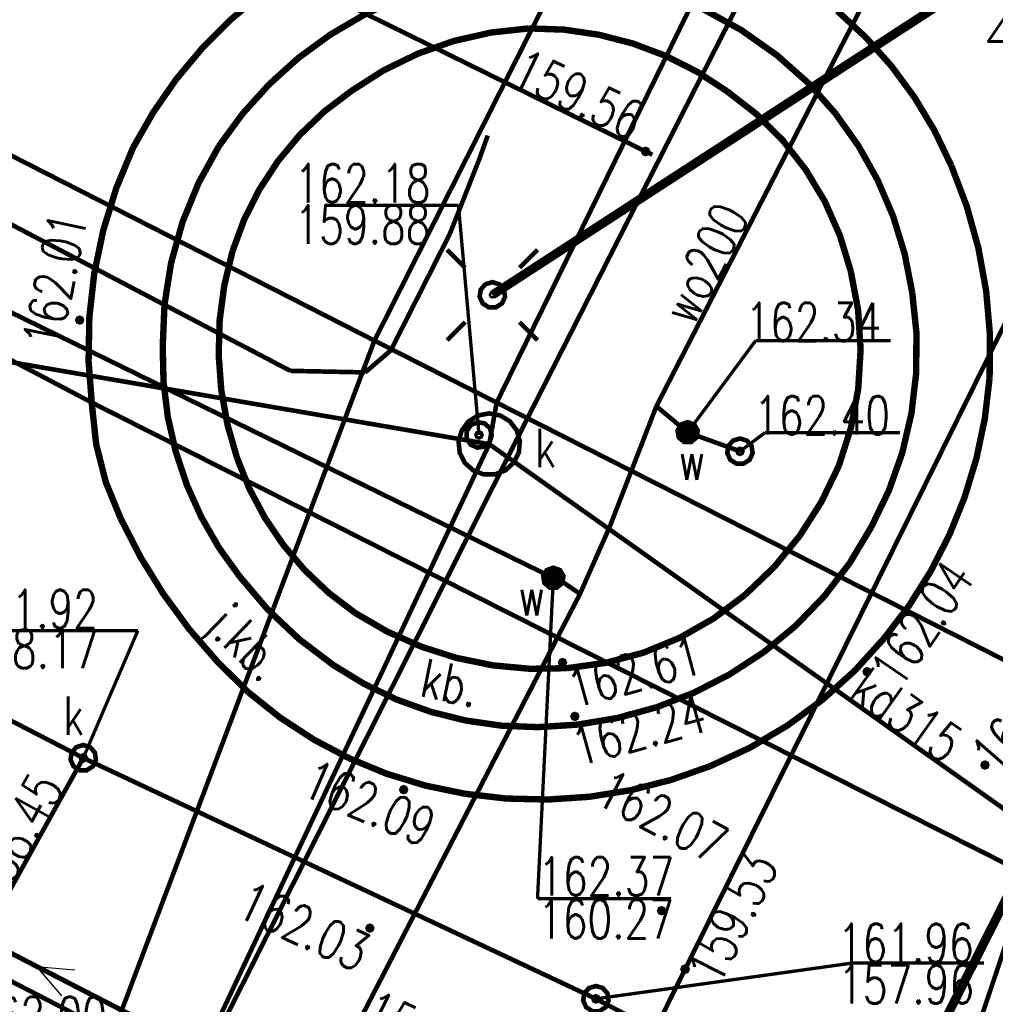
# Model space of a CAD drawing. Extents: x 0 to 7432618, y -40 to 5712028.
# Tile 11 of 165: x 7430375 to 7430394, y 5711695 to 5711714. Entities that reach past the tile are written whole.
import ezdxf
from ezdxf.enums import TextEntityAlignment as Align

# ---------------------------------------------------------------- set-up
doc = ezdxf.new("R2010")
doc.units = 0
doc.header["$MEASUREMENT"] = 0
for name, pattern in [('0', [1.5, 1, -0.5]), ('2218', [1, 0.5, -0.5]), ('5102', [0])]:
    doc.linetypes.add(name, pattern=pattern)
for name, color, linetype in [('Dzialki', 7, 'Continuous'), ('Numery_dzialek', 7, 'Continuous'), ('OTK_E_T_0', 7, 'Continuous'), ('OTK_E_T_3', 7, 'Continuous'), ('OTK_L_0', 7, 'Continuous'), ('OTK_L_1', 7, 'Continuous'), ('OTK_L_4', 7, 'Continuous'), ('OTR_T_0', 7, 'Continuous'), ('P_SUTP_L_0', 7, 'Continuous'), ('SUE_T_3', 7, 'Continuous'), ('SUEP_L_0', 7, 'Continuous'), ('SUK_E_T_4', 7, 'Continuous'), ('SUK_T_3', 7, 'Continuous'), ('SUKP_E_T_0', 7, 'Continuous'), ('SUKP_L_0', 7, 'Continuous'), ('SUKR_T_0', 7, 'Continuous'), ('SUL_L_1', 7, 'Continuous'), ('SUP_E_T_1', 7, 'Continuous'), ('SUP_L_1', 7, 'Continuous'), ('SUP_T_0', 7, 'Continuous'), ('SUP_T_4', 7, 'Continuous'), ('SUW_E_T_2', 7, 'Continuous'), ('SUW_T_5', 7, 'Continuous'), ('SUWP_E_T_0', 7, 'Continuous'), ('SUWP_L_0', 7, 'Continuous'), ('SUWR_T_0', 7, 'Continuous'), ('Uzytki', 7, 'Continuous')]:
    doc.layers.add(name, color=color, linetype=linetype)
doc.styles.add('STYL_ARIAL', font='simplex', dxfattribs={"width": 0.75, "oblique": 0.1})

msp = doc.modelspace()

# ---------------------------------------------------------------- linework, layer by layer
at = {"layer": 'Dzialki', "color": 18, "true_color": 0x000000, "const_width": 0.09}
for points in [[(7430393.245, 5711729.111), (7430382.34, 5711707.52)], [(7430382.34, 5711707.52), (7430364.52, 5711716.6)], [(7430376.42, 5711691.83), (7430382.34, 5711707.52)], [(7430382.34, 5711707.52), (7430401.05, 5711698.03)]]:
    msp.add_lwpolyline(points, dxfattribs=at)
at = {"layer": 'OTK_L_0', "color": 18, "linetype": '0', "true_color": 0x000000, "const_width": 0.09}
for points in [[(7430387.13, 5711714.55), (7430387.952, 5711714.316), (7430388.743, 5711713.991), (7430389.492, 5711713.58), (7430390.191, 5711713.088), (7430390.83, 5711712.52)], [(7430377.63, 5711711.28), (7430378.02, 5711711.964), (7430378.468, 5711712.611), (7430378.972, 5711713.215), (7430379.528, 5711713.773), (7430380.13, 5711714.28)], [(7430377.63, 5711711.28), (7430378.02, 5711711.964), (7430378.468, 5711712.611), (7430378.972, 5711713.215), (7430379.528, 5711713.773), (7430380.13, 5711714.28)], [(7430377.63, 5711711.28), (7430378.02, 5711711.964), (7430378.468, 5711712.611), (7430378.972, 5711713.215), (7430379.528, 5711713.773), (7430380.13, 5711714.28)], [(7430379.31, 5711711.32), (7430379.766, 5711711.943), (7430380.284, 5711712.516), (7430380.857, 5711713.034), (7430381.481, 5711713.49), (7430382.147, 5711713.88), (7430382.85, 5711714.2)], [(7430391.37, 5711713.95), (7430391.923, 5711713.437), (7430392.426, 5711712.874), (7430392.874, 5711712.266), (7430393.263, 5711711.62), (7430393.59, 5711710.94)], [(7430391.37, 5711713.95), (7430391.923, 5711713.437), (7430392.426, 5711712.874), (7430392.874, 5711712.266), (7430393.263, 5711711.62), (7430393.59, 5711710.94)], [(7430391.37, 5711713.95), (7430391.923, 5711713.437), (7430392.426, 5711712.874), (7430392.874, 5711712.266), (7430393.263, 5711711.62), (7430393.59, 5711710.94)], [(7430390.83, 5711712.52), (7430391.337, 5711711.945), (7430391.781, 5711711.319), (7430392.156, 5711710.651), (7430392.458, 5711709.946), (7430392.683, 5711709.213), (7430392.83, 5711708.46)], [(7430376.83, 5711706.26), (7430376.764, 5711707.116), (7430376.779, 5711707.974), (7430376.874, 5711708.827), (7430377.049, 5711709.667), (7430377.302, 5711710.487), (7430377.63, 5711711.28)], [(7430376.83, 5711706.26), (7430376.764, 5711707.116), (7430376.779, 5711707.974), (7430376.874, 5711708.827), (7430377.049, 5711709.667), (7430377.302, 5711710.487), (7430377.63, 5711711.28)], [(7430376.83, 5711706.26), (7430376.764, 5711707.116), (7430376.779, 5711707.974), (7430376.874, 5711708.827), (7430377.049, 5711709.667), (7430377.302, 5711710.487), (7430377.63, 5711711.28)], [(7430378.21, 5711707.4), (7430378.245, 5711708.225), (7430378.374, 5711709.04), (7430378.597, 5711709.834), (7430378.911, 5711710.598), (7430379.31, 5711711.32)], [(7430393.59, 5711710.94), (7430393.893, 5711710.145), (7430394.121, 5711709.326), (7430394.273, 5711708.488), (7430394.346, 5711707.641), (7430394.34, 5711706.79)], [(7430393.59, 5711710.94), (7430393.893, 5711710.145), (7430394.121, 5711709.326), (7430394.273, 5711708.488), (7430394.346, 5711707.641), (7430394.34, 5711706.79)], [(7430393.59, 5711710.94), (7430393.893, 5711710.145), (7430394.121, 5711709.326), (7430394.273, 5711708.488), (7430394.346, 5711707.641), (7430394.34, 5711706.79)], [(7430392.83, 5711708.46), (7430392.913, 5711707.675), (7430392.908, 5711706.886), (7430392.816, 5711706.103), (7430392.637, 5711705.334), (7430392.374, 5711704.59), (7430392.03, 5711703.88)], [(7430379.71, 5711702.92), (7430379.308, 5711703.479), (7430378.964, 5711704.076), (7430378.681, 5711704.704), (7430378.463, 5711705.357), (7430378.31, 5711706.028), (7430378.226, 5711706.712), (7430378.21, 5711707.4)], [(7430394.34, 5711706.79), (7430394.247, 5711706), (7430394.083, 5711705.221), (7430393.851, 5711704.46), (7430393.552, 5711703.723), (7430393.188, 5711703.015), (7430392.763, 5711702.342), (7430392.28, 5711701.71)], [(7430394.34, 5711706.79), (7430394.247, 5711706), (7430394.083, 5711705.221), (7430393.851, 5711704.46), (7430393.552, 5711703.723), (7430393.188, 5711703.015), (7430392.763, 5711702.342), (7430392.28, 5711701.71)], [(7430394.34, 5711706.79), (7430394.247, 5711706), (7430394.083, 5711705.221), (7430393.851, 5711704.46), (7430393.552, 5711703.723), (7430393.188, 5711703.015), (7430392.763, 5711702.342), (7430392.28, 5711701.71)], [(7430377.39, 5711704.05), (7430377.1, 5711704.758), (7430376.912, 5711705.499), (7430376.83, 5711706.26)], [(7430377.39, 5711704.05), (7430377.1, 5711704.758), (7430376.912, 5711705.499), (7430376.83, 5711706.26)], [(7430377.39, 5711704.05), (7430377.1, 5711704.758), (7430376.912, 5711705.499), (7430376.83, 5711706.26)], [(7430379.88, 5711700.66), (7430379.278, 5711701.255), (7430378.724, 5711701.895), (7430378.223, 5711702.578), (7430377.777, 5711703.297), (7430377.39, 5711704.05)], [(7430379.88, 5711700.66), (7430379.278, 5711701.255), (7430378.724, 5711701.895), (7430378.223, 5711702.578), (7430377.777, 5711703.297), (7430377.39, 5711704.05)], [(7430379.88, 5711700.66), (7430379.278, 5711701.255), (7430378.724, 5711701.895), (7430378.223, 5711702.578), (7430377.777, 5711703.297), (7430377.39, 5711704.05)], [(7430392.03, 5711703.88), (7430391.613, 5711703.184), (7430391.12, 5711702.54), (7430390.556, 5711701.956), (7430389.93, 5711701.44)], [(7430381.54, 5711701.19), (7430380.868, 5711701.699), (7430380.256, 5711702.278), (7430379.71, 5711702.92)], [(7430392.28, 5711701.71), (7430391.709, 5711701.081), (7430391.077, 5711700.512), (7430390.393, 5711700.009), (7430389.661, 5711699.577), (7430388.89, 5711699.22)], [(7430392.28, 5711701.71), (7430391.709, 5711701.081), (7430391.077, 5711700.512), (7430390.393, 5711700.009), (7430389.661, 5711699.577), (7430388.89, 5711699.22)], [(7430392.28, 5711701.71), (7430391.709, 5711701.081), (7430391.077, 5711700.512), (7430390.393, 5711700.009), (7430389.661, 5711699.577), (7430388.89, 5711699.22)], [(7430389.93, 5711701.44), (7430389.273, 5711701.012), (7430388.575, 5711700.653), (7430387.844, 5711700.368), (7430387.087, 5711700.159), (7430386.313, 5711700.03), (7430385.53, 5711699.98)], [(7430385.53, 5711699.98), (7430384.825, 5711700.008), (7430384.127, 5711700.108), (7430383.442, 5711700.278), (7430382.778, 5711700.517), (7430382.142, 5711700.822), (7430381.54, 5711701.19)], [(7430384.11, 5711698.68), (7430383.338, 5711698.839), (7430382.583, 5711699.069), (7430381.854, 5711699.37), (7430381.157, 5711699.737), (7430380.497, 5711700.169), (7430379.88, 5711700.66)], [(7430384.11, 5711698.68), (7430383.338, 5711698.839), (7430382.583, 5711699.069), (7430381.854, 5711699.37), (7430381.157, 5711699.737), (7430380.497, 5711700.169), (7430379.88, 5711700.66)], [(7430384.11, 5711698.68), (7430383.338, 5711698.839), (7430382.583, 5711699.069), (7430381.854, 5711699.37), (7430381.157, 5711699.737), (7430380.497, 5711700.169), (7430379.88, 5711700.66)], [(7430388.89, 5711699.22), (7430388.125, 5711698.95), (7430387.338, 5711698.75), (7430386.537, 5711698.622), (7430385.727, 5711698.568), (7430384.916, 5711698.587), (7430384.11, 5711698.68)], [(7430388.89, 5711699.22), (7430388.125, 5711698.95), (7430387.338, 5711698.75), (7430386.537, 5711698.622), (7430385.727, 5711698.568), (7430384.916, 5711698.587), (7430384.11, 5711698.68)], [(7430388.89, 5711699.22), (7430388.125, 5711698.95), (7430387.338, 5711698.75), (7430386.537, 5711698.622), (7430385.727, 5711698.568), (7430384.916, 5711698.587), (7430384.11, 5711698.68)]]:
    msp.add_lwpolyline(points, dxfattribs=at)
at = {"layer": 'OTK_L_1', "color": 18, "true_color": 0x000000, "const_width": 0.125}
for points in [[(7430387.13, 5711714.55), (7430387.952, 5711714.316), (7430388.743, 5711713.991), (7430389.492, 5711713.58), (7430390.191, 5711713.088), (7430390.83, 5711712.52)], [(7430377.63, 5711711.28), (7430378.02, 5711711.964), (7430378.468, 5711712.611), (7430378.972, 5711713.215), (7430379.528, 5711713.773), (7430380.13, 5711714.28)], [(7430379.31, 5711711.32), (7430379.766, 5711711.943), (7430380.284, 5711712.516), (7430380.857, 5711713.034), (7430381.481, 5711713.49), (7430382.147, 5711713.88), (7430382.85, 5711714.2)], [(7430391.37, 5711713.95), (7430391.923, 5711713.437), (7430392.426, 5711712.874), (7430392.874, 5711712.266), (7430393.263, 5711711.62), (7430393.59, 5711710.94)], [(7430381.89, 5711712.39), (7430382.516, 5711712.79), (7430383.185, 5711713.116), (7430383.886, 5711713.364), (7430384.611, 5711713.529), (7430385.35, 5711713.61)], [(7430385.35, 5711713.61), (7430386.036, 5711713.586), (7430386.715, 5711713.487), (7430387.38, 5711713.316), (7430388.022, 5711713.074), (7430388.635, 5711712.764), (7430389.21, 5711712.39)], [(7430390.83, 5711712.52), (7430391.337, 5711711.945), (7430391.781, 5711711.319), (7430392.156, 5711710.651), (7430392.458, 5711709.946), (7430392.683, 5711709.213), (7430392.83, 5711708.46)], [(7430379.57, 5711709.26), (7430379.799, 5711709.881), (7430380.098, 5711710.471), (7430380.461, 5711711.025), (7430380.884, 5711711.533), (7430381.363, 5711711.99), (7430381.89, 5711712.39)], [(7430389.21, 5711712.39), (7430389.784, 5711711.945), (7430390.3, 5711711.433), (7430390.748, 5711710.861), (7430391.123, 5711710.239), (7430391.418, 5711709.575), (7430391.63, 5711708.88)], [(7430378.21, 5711707.4), (7430378.245, 5711708.225), (7430378.374, 5711709.04), (7430378.597, 5711709.834), (7430378.911, 5711710.598), (7430379.31, 5711711.32)], [(7430376.83, 5711706.26), (7430376.764, 5711707.116), (7430376.779, 5711707.974), (7430376.874, 5711708.827), (7430377.049, 5711709.667), (7430377.302, 5711710.487), (7430377.63, 5711711.28)], [(7430393.59, 5711710.94), (7430393.893, 5711710.145), (7430394.121, 5711709.326), (7430394.273, 5711708.488), (7430394.346, 5711707.641), (7430394.34, 5711706.79)], [(7430379.66, 5711705.23), (7430379.472, 5711705.886), (7430379.352, 5711706.558), (7430379.302, 5711707.238), (7430379.321, 5711707.92), (7430379.411, 5711708.596), (7430379.57, 5711709.26)], [(7430391.63, 5711708.88), (7430391.775, 5711708.12), (7430391.824, 5711707.349), (7430391.777, 5711706.577), (7430391.635, 5711705.817), (7430391.4, 5711705.08)], [(7430392.83, 5711708.46), (7430392.913, 5711707.675), (7430392.908, 5711706.886), (7430392.816, 5711706.103), (7430392.637, 5711705.334), (7430392.374, 5711704.59), (7430392.03, 5711703.88)], [(7430379.71, 5711702.92), (7430379.308, 5711703.479), (7430378.964, 5711704.076), (7430378.681, 5711704.704), (7430378.463, 5711705.357), (7430378.31, 5711706.028), (7430378.226, 5711706.712), (7430378.21, 5711707.4)], [(7430394.34, 5711706.79), (7430394.247, 5711706), (7430394.083, 5711705.221), (7430393.851, 5711704.46), (7430393.552, 5711703.723), (7430393.188, 5711703.015), (7430392.763, 5711702.342), (7430392.28, 5711701.71)], [(7430377.39, 5711704.05), (7430377.1, 5711704.758), (7430376.912, 5711705.499), (7430376.83, 5711706.26)], [(7430381.96, 5711702.21), (7430381.448, 5711702.6), (7430380.981, 5711703.042), (7430380.564, 5711703.533), (7430380.202, 5711704.065), (7430379.9, 5711704.633), (7430379.66, 5711705.23)], [(7430391.4, 5711705.08), (7430391.058, 5711704.373), (7430390.635, 5711703.711), (7430390.137, 5711703.104), (7430389.57, 5711702.56)], [(7430379.88, 5711700.66), (7430379.278, 5711701.255), (7430378.724, 5711701.895), (7430378.223, 5711702.578), (7430377.777, 5711703.297), (7430377.39, 5711704.05)], [(7430392.03, 5711703.88), (7430391.613, 5711703.184), (7430391.12, 5711702.54), (7430390.556, 5711701.956), (7430389.93, 5711701.44)], [(7430381.54, 5711701.19), (7430380.868, 5711701.699), (7430380.256, 5711702.278), (7430379.71, 5711702.92)], [(7430389.57, 5711702.56), (7430388.96, 5711702.102), (7430388.297, 5711701.724), (7430387.592, 5711701.434), (7430386.856, 5711701.235), (7430386.1, 5711701.13)], [(7430386.1, 5711701.13), (7430385.375, 5711701.118), (7430384.652, 5711701.185), (7430383.941, 5711701.33), (7430383.25, 5711701.551), (7430382.587, 5711701.845), (7430381.96, 5711702.21)], [(7430392.28, 5711701.71), (7430391.709, 5711701.081), (7430391.077, 5711700.512), (7430390.393, 5711700.009), (7430389.661, 5711699.577), (7430388.89, 5711699.22)], [(7430389.93, 5711701.44), (7430389.273, 5711701.012), (7430388.575, 5711700.653), (7430387.844, 5711700.368), (7430387.087, 5711700.159), (7430386.313, 5711700.03), (7430385.53, 5711699.98)], [(7430385.53, 5711699.98), (7430384.825, 5711700.008), (7430384.127, 5711700.108), (7430383.442, 5711700.278), (7430382.778, 5711700.517), (7430382.142, 5711700.822), (7430381.54, 5711701.19)], [(7430384.11, 5711698.68), (7430383.338, 5711698.839), (7430382.583, 5711699.069), (7430381.854, 5711699.37), (7430381.157, 5711699.737), (7430380.497, 5711700.169), (7430379.88, 5711700.66)], [(7430388.89, 5711699.22), (7430388.125, 5711698.95), (7430387.338, 5711698.75), (7430386.537, 5711698.622), (7430385.727, 5711698.568), (7430384.916, 5711698.587), (7430384.11, 5711698.68)]]:
    msp.add_lwpolyline(points, dxfattribs=at)
at = {"layer": 'OTK_L_4', "color": 18, "linetype": '0', "true_color": 0x000000, "const_width": 0.09}
for points in [[(7430387.13, 5711714.55), (7430387.952, 5711714.316), (7430388.743, 5711713.991), (7430389.492, 5711713.58), (7430390.191, 5711713.088), (7430390.83, 5711712.52)], [(7430379.31, 5711711.32), (7430379.766, 5711711.943), (7430380.284, 5711712.516), (7430380.857, 5711713.034), (7430381.481, 5711713.49), (7430382.147, 5711713.88), (7430382.85, 5711714.2)], [(7430381.89, 5711712.39), (7430382.516, 5711712.79), (7430383.185, 5711713.116), (7430383.886, 5711713.364), (7430384.611, 5711713.529), (7430385.35, 5711713.61)], [(7430385.35, 5711713.61), (7430386.036, 5711713.586), (7430386.715, 5711713.487), (7430387.38, 5711713.316), (7430388.022, 5711713.074), (7430388.635, 5711712.764), (7430389.21, 5711712.39)], [(7430390.83, 5711712.52), (7430391.337, 5711711.945), (7430391.781, 5711711.319), (7430392.156, 5711710.651), (7430392.458, 5711709.946), (7430392.683, 5711709.213), (7430392.83, 5711708.46)], [(7430379.57, 5711709.26), (7430379.799, 5711709.881), (7430380.098, 5711710.471), (7430380.461, 5711711.025), (7430380.884, 5711711.533), (7430381.363, 5711711.99), (7430381.89, 5711712.39)], [(7430389.21, 5711712.39), (7430389.784, 5711711.945), (7430390.3, 5711711.433), (7430390.748, 5711710.861), (7430391.123, 5711710.239), (7430391.418, 5711709.575), (7430391.63, 5711708.88)], [(7430378.21, 5711707.4), (7430378.245, 5711708.225), (7430378.374, 5711709.04), (7430378.597, 5711709.834), (7430378.911, 5711710.598), (7430379.31, 5711711.32)], [(7430379.66, 5711705.23), (7430379.472, 5711705.886), (7430379.352, 5711706.558), (7430379.302, 5711707.238), (7430379.321, 5711707.92), (7430379.411, 5711708.596), (7430379.57, 5711709.26)], [(7430391.63, 5711708.88), (7430391.775, 5711708.12), (7430391.824, 5711707.349), (7430391.777, 5711706.577), (7430391.635, 5711705.817), (7430391.4, 5711705.08)], [(7430392.83, 5711708.46), (7430392.913, 5711707.675), (7430392.908, 5711706.886), (7430392.816, 5711706.103), (7430392.637, 5711705.334), (7430392.374, 5711704.59), (7430392.03, 5711703.88)], [(7430379.71, 5711702.92), (7430379.308, 5711703.479), (7430378.964, 5711704.076), (7430378.681, 5711704.704), (7430378.463, 5711705.357), (7430378.31, 5711706.028), (7430378.226, 5711706.712), (7430378.21, 5711707.4)], [(7430381.96, 5711702.21), (7430381.448, 5711702.6), (7430380.981, 5711703.042), (7430380.564, 5711703.533), (7430380.202, 5711704.065), (7430379.9, 5711704.633), (7430379.66, 5711705.23)], [(7430391.4, 5711705.08), (7430391.058, 5711704.373), (7430390.635, 5711703.711), (7430390.137, 5711703.104), (7430389.57, 5711702.56)], [(7430392.03, 5711703.88), (7430391.613, 5711703.184), (7430391.12, 5711702.54), (7430390.556, 5711701.956), (7430389.93, 5711701.44)], [(7430381.54, 5711701.19), (7430380.868, 5711701.699), (7430380.256, 5711702.278), (7430379.71, 5711702.92)], [(7430389.57, 5711702.56), (7430388.96, 5711702.102), (7430388.297, 5711701.724), (7430387.592, 5711701.434), (7430386.856, 5711701.235), (7430386.1, 5711701.13)], [(7430386.1, 5711701.13), (7430385.375, 5711701.118), (7430384.652, 5711701.185), (7430383.941, 5711701.33), (7430383.25, 5711701.551), (7430382.587, 5711701.845), (7430381.96, 5711702.21)], [(7430389.93, 5711701.44), (7430389.273, 5711701.012), (7430388.575, 5711700.653), (7430387.844, 5711700.368), (7430387.087, 5711700.159), (7430386.313, 5711700.03), (7430385.53, 5711699.98)], [(7430385.53, 5711699.98), (7430384.825, 5711700.008), (7430384.127, 5711700.108), (7430383.442, 5711700.278), (7430382.778, 5711700.517), (7430382.142, 5711700.822), (7430381.54, 5711701.19)]]:
    msp.add_lwpolyline(points, dxfattribs=at)
at = {"layer": 'OTR_T_0', "color": 18, "true_color": 0x000000, "const_width": 0.09}
for points in [[(7430376.59, 5711707.965), (7430376.622, 5711707.952), (7430376.635, 5711707.92), (7430376.622, 5711707.888), (7430376.59, 5711707.875), (7430376.558, 5711707.888), (7430376.545, 5711707.92), (7430376.558, 5711707.952), (7430376.59, 5711707.965)], [(7430386.01, 5711701.285), (7430386.042, 5711701.272), (7430386.055, 5711701.24), (7430386.042, 5711701.208), (7430386.01, 5711701.195), (7430385.978, 5711701.208), (7430385.965, 5711701.24), (7430385.978, 5711701.272), (7430386.01, 5711701.285)], [(7430391.95, 5711701.105), (7430391.982, 5711701.092), (7430391.995, 5711701.06), (7430391.982, 5711701.028), (7430391.95, 5711701.015), (7430391.918, 5711701.028), (7430391.905, 5711701.06), (7430391.918, 5711701.092), (7430391.95, 5711701.105)], [(7430386.25, 5711700.235), (7430386.282, 5711700.222), (7430386.295, 5711700.19), (7430386.282, 5711700.158), (7430386.25, 5711700.145), (7430386.218, 5711700.158), (7430386.205, 5711700.19), (7430386.218, 5711700.222), (7430386.25, 5711700.235)], [(7430394.25, 5711699.285), (7430394.282, 5711699.272), (7430394.295, 5711699.24), (7430394.282, 5711699.208), (7430394.25, 5711699.195), (7430394.218, 5711699.208), (7430394.205, 5711699.24), (7430394.218, 5711699.272), (7430394.25, 5711699.285)], [(7430382.91, 5711698.805), (7430382.942, 5711698.792), (7430382.955, 5711698.76), (7430382.942, 5711698.728), (7430382.91, 5711698.715), (7430382.878, 5711698.728), (7430382.865, 5711698.76), (7430382.878, 5711698.792), (7430382.91, 5711698.805)], [(7430387.94, 5711696.445), (7430387.972, 5711696.432), (7430387.985, 5711696.4), (7430387.972, 5711696.368), (7430387.94, 5711696.355), (7430387.908, 5711696.368), (7430387.895, 5711696.4), (7430387.908, 5711696.432), (7430387.94, 5711696.445)], [(7430382.25, 5711696.105), (7430382.282, 5711696.092), (7430382.295, 5711696.06), (7430382.282, 5711696.028), (7430382.25, 5711696.015), (7430382.218, 5711696.028), (7430382.205, 5711696.06), (7430382.218, 5711696.092), (7430382.25, 5711696.105)]]:
    msp.add_lwpolyline(points, dxfattribs=at)
at = {"layer": 'P_SUTP_L_0', "color": 30, "linetype": '0', "true_color": 0xff9100, "const_width": 0.09}
msp.add_lwpolyline([(7430390.869, 5711687.525), (7430357.931, 5711704.502)], dxfattribs=at)
at = {"layer": 'SUE_T_3', "color": 18, "true_color": 0x000000, "const_width": 0.09}
for points in [[(7430384.11, 5711708.94), (7430383.756, 5711709.294)], [(7430385.17, 5711708.94), (7430385.524, 5711709.294)], [(7430384.64, 5711708.66), (7430384.775, 5711708.62), (7430384.867, 5711708.514), (7430384.888, 5711708.374), (7430384.829, 5711708.246), (7430384.71, 5711708.17), (7430384.57, 5711708.17), (7430384.451, 5711708.246), (7430384.393, 5711708.374), (7430384.413, 5711708.514), (7430384.505, 5711708.62), (7430384.64, 5711708.66)], [(7430384.64, 5711708.435), (7430384.658, 5711708.428), (7430384.665, 5711708.41), (7430384.658, 5711708.392), (7430384.64, 5711708.385), (7430384.622, 5711708.392), (7430384.615, 5711708.41), (7430384.622, 5711708.428), (7430384.64, 5711708.435)], [(7430384.11, 5711707.88), (7430383.756, 5711707.526)], [(7430385.17, 5711707.88), (7430385.524, 5711707.526)]]:
    msp.add_lwpolyline(points, dxfattribs=at)
at = {"layer": 'SUEP_L_0', "color": 1, "true_color": 0xff0000}
for q in [(7430376.234, 5711694.737), (7430376.497, 5711695.247)]:
    msp.add_line((7430375.75, 5711695.31), q, dxfattribs=at)
at = {"layer": 'SUEP_L_0', "color": 1, "linetype": '5102', "true_color": 0xff0000, "const_width": 0.09}
for points in [[(7430402.969, 5711720.581), (7430391.747, 5711687.058)], [(7430391.747, 5711687.058), (7430357.931, 5711704.502)]]:
    msp.add_lwpolyline(points, dxfattribs=at)
at = {"layer": 'SUEP_L_0', "color": 1, "true_color": 0xff0000, "const_width": 0.09}
for points in [[(7430384.64, 5711708.41), (7430402.38, 5711719.93)], [(7430384.39, 5711711.07), (7430384.55, 5711711.52)], [(7430372.92, 5711711.01), (7430380.7, 5711706.93)], [(7430383.81, 5711709.6), (7430384.39, 5711711.07)], [(7430382.66, 5711707.33), (7430383.81, 5711709.6)], [(7430376.87, 5711706.29), (7430374.864, 5711707.343)], [(7430382.16, 5711706.9), (7430382.66, 5711707.33)], [(7430380.7, 5711706.93), (7430382.16, 5711706.9)], [(7430387.69, 5711700.83), (7430376.87, 5711706.29)], [(7430375.61, 5711694.84), (7430359.34, 5711703.23)], [(7430399.46, 5711694.89), (7430387.69, 5711700.83)], [(7430395.44, 5711698.17), (7430392.33, 5711692.01)], [(7430384.78, 5711690.09), (7430375.61, 5711694.84)]]:
    msp.add_lwpolyline(points, dxfattribs=at)
at = {"layer": 'SUK_T_3', "color": 36, "true_color": 0x803300, "const_width": 0.09}
for points in [[(7430376.66, 5711699.63), (7430376.795, 5711699.59), (7430376.887, 5711699.484), (7430376.907, 5711699.344), (7430376.849, 5711699.216), (7430376.73, 5711699.14), (7430376.59, 5711699.14), (7430376.471, 5711699.216), (7430376.412, 5711699.344), (7430376.433, 5711699.484), (7430376.525, 5711699.59), (7430376.66, 5711699.63)], [(7430386.66, 5711694.93), (7430386.795, 5711694.89), (7430386.887, 5711694.784), (7430386.907, 5711694.644), (7430386.849, 5711694.516), (7430386.73, 5711694.44), (7430386.59, 5711694.44), (7430386.471, 5711694.516), (7430386.412, 5711694.644), (7430386.433, 5711694.784), (7430386.525, 5711694.89), (7430386.66, 5711694.93)]]:
    msp.add_lwpolyline(points, dxfattribs=at)
at = {"layer": 'SUKP_L_0', "color": 36, "true_color": 0x803300, "const_width": 0.09}
for points in [[(7430395.56, 5711726.12), (7430385.325, 5711706.006)], [(7430384.724, 5711706.311), (7430390.368, 5711717.832)], [(7430387.76, 5711711.146), (7430374.84, 5711717.5)], [(7430376.66, 5711699.38), (7430359.385, 5711708.282)], [(7430384.58, 5711705.5), (7430374.84, 5711707.17)], [(7430384.58, 5711705.5), (7430384.724, 5711706.311)], [(7430385.325, 5711706.006), (7430377.53, 5711690.52)], [(7430377.53, 5711690.52), (7430384.58, 5711705.5)], [(7430401.99, 5711693.16), (7430384.58, 5711705.5)], [(7430376.66, 5711699.38), (7430370.847, 5711688.9)], [(7430386.66, 5711694.68), (7430376.66, 5711699.38)], [(7430424.15, 5711675.05), (7430386.66, 5711694.68)]]:
    msp.add_lwpolyline(points, dxfattribs=at)
at = {"layer": 'SUKR_T_0', "color": 36, "true_color": 0x803300, "const_width": 0.065}
for points in [[(7430387.63, 5711711.272), (7430387.674, 5711711.254), (7430387.692, 5711711.21), (7430387.674, 5711711.166), (7430387.63, 5711711.147), (7430387.586, 5711711.166), (7430387.567, 5711711.21), (7430387.586, 5711711.254), (7430387.63, 5711711.272)], [(7430381.374, 5711710.161), (7430383.979, 5711710.161)], [(7430384.38, 5711705.68), (7430383.979, 5711710.161)], [(7430384.38, 5711705.742), (7430384.424, 5711705.724), (7430384.442, 5711705.68), (7430384.424, 5711705.636), (7430384.38, 5711705.617), (7430384.336, 5711705.636), (7430384.317, 5711705.68), (7430384.336, 5711705.724), (7430384.38, 5711705.742)], [(7430375.228, 5711701.863), (7430377.725, 5711701.863)], [(7430376.66, 5711699.38), (7430377.725, 5711701.863)], [(7430376.66, 5711699.442), (7430376.704, 5711699.424), (7430376.723, 5711699.38), (7430376.704, 5711699.336), (7430376.66, 5711699.317), (7430376.616, 5711699.336), (7430376.598, 5711699.38), (7430376.616, 5711699.424), (7430376.66, 5711699.442)], [(7430376.66, 5711699.442), (7430376.704, 5711699.424), (7430376.723, 5711699.38), (7430376.704, 5711699.336), (7430376.66, 5711699.317), (7430376.616, 5711699.336), (7430376.598, 5711699.38), (7430376.616, 5711699.424), (7430376.66, 5711699.442)], [(7430386.66, 5711694.68), (7430391.649, 5711695.376)], [(7430391.649, 5711695.376), (7430394.228, 5711695.376)], [(7430386.66, 5711694.742), (7430386.704, 5711694.724), (7430386.723, 5711694.68), (7430386.704, 5711694.636), (7430386.66, 5711694.617), (7430386.616, 5711694.636), (7430386.598, 5711694.68), (7430386.616, 5711694.724), (7430386.66, 5711694.742)]]:
    msp.add_lwpolyline(points, dxfattribs=at)
at = {"layer": 'SUL_L_1', "color": 18, "true_color": 0x000000, "const_width": 0.175}
for points in [[(7430384.64, 5711708.41), (7430402.38, 5711719.93)], [(7430395.44, 5711698.17), (7430392.33, 5711692.01)]]:
    msp.add_lwpolyline(points, dxfattribs=at)
at = {"layer": 'SUP_L_1', "color": 36, "true_color": 0x803300, "const_width": 0.09}
msp.add_lwpolyline([(7430384.104, 5711705.134), (7430384.004, 5711705.331), (7430383.982, 5711705.55), (7430384.041, 5711705.763), (7430384.172, 5711705.94), (7430384.359, 5711706.058), (7430384.575, 5711706.1), (7430384.792, 5711706.061), (7430384.98, 5711705.947), (7430385.115, 5711705.772), (7430385.177, 5711705.56), (7430385.158, 5711705.341), (7430385.062, 5711705.143), (7430384.9, 5711704.993), (7430384.695, 5711704.911), (7430384.475, 5711704.909), (7430384.269, 5711704.987), (7430384.104, 5711705.134)], dxfattribs=at)
at = {"layer": 'SUP_T_0', "color": 5, "true_color": 0x0000ff, "const_width": 0.09}
msp.add_lwpolyline([(7430389.47, 5711705.61), (7430389.605, 5711705.57), (7430389.697, 5711705.464), (7430389.718, 5711705.324), (7430389.659, 5711705.196), (7430389.54, 5711705.12), (7430389.4, 5711705.12), (7430389.281, 5711705.196), (7430389.223, 5711705.324), (7430389.243, 5711705.464), (7430389.335, 5711705.57), (7430389.47, 5711705.61)], dxfattribs=at)
at = {"layer": 'SUP_T_4', "color": 18, "true_color": 0x000000, "const_width": 0.09}
msp.add_lwpolyline([(7430384.486, 5711705.906), (7430384.592, 5711705.813), (7430384.63, 5711705.677), (7430384.589, 5711705.543), (7430384.481, 5711705.452), (7430384.342, 5711705.433), (7430384.214, 5711705.493), (7430384.139, 5711705.612), (7430384.141, 5711705.753), (7430384.218, 5711705.871), (7430384.347, 5711705.928), (7430384.486, 5711705.906)], dxfattribs=at)
at = {"layer": 'SUW_T_5', "color": 5, "true_color": 0x0000ff, "const_width": 0.09}
for points in [[(7430388.45, 5711705.93), (7430388.579, 5711705.883), (7430388.647, 5711705.765), (7430388.623, 5711705.63), (7430388.518, 5711705.542), (7430388.382, 5711705.542), (7430388.277, 5711705.63), (7430388.253, 5711705.765), (7430388.321, 5711705.883), (7430388.45, 5711705.93)], [(7430388.45, 5711705.905), (7430388.562, 5711705.864), (7430388.622, 5711705.76), (7430388.602, 5711705.643), (7430388.51, 5711705.566), (7430388.39, 5711705.566), (7430388.298, 5711705.643), (7430388.278, 5711705.76), (7430388.338, 5711705.864), (7430388.45, 5711705.905)], [(7430388.45, 5711705.88), (7430388.556, 5711705.836), (7430388.6, 5711705.73), (7430388.556, 5711705.624), (7430388.45, 5711705.58), (7430388.344, 5711705.624), (7430388.3, 5711705.73), (7430388.344, 5711705.836), (7430388.45, 5711705.88)], [(7430388.45, 5711705.855), (7430388.538, 5711705.818), (7430388.575, 5711705.73), (7430388.538, 5711705.642), (7430388.45, 5711705.605), (7430388.362, 5711705.642), (7430388.325, 5711705.73), (7430388.362, 5711705.818), (7430388.45, 5711705.855)], [(7430388.45, 5711705.83), (7430388.521, 5711705.801), (7430388.55, 5711705.73), (7430388.521, 5711705.659), (7430388.45, 5711705.63), (7430388.379, 5711705.659), (7430388.35, 5711705.73), (7430388.379, 5711705.801), (7430388.45, 5711705.83)], [(7430388.45, 5711705.805), (7430388.503, 5711705.783), (7430388.525, 5711705.73), (7430388.503, 5711705.677), (7430388.45, 5711705.655), (7430388.397, 5711705.677), (7430388.375, 5711705.73), (7430388.397, 5711705.783), (7430388.45, 5711705.805)], [(7430388.45, 5711705.78), (7430388.485, 5711705.765), (7430388.5, 5711705.73), (7430388.485, 5711705.695), (7430388.45, 5711705.68), (7430388.415, 5711705.695), (7430388.4, 5711705.73), (7430388.415, 5711705.765), (7430388.45, 5711705.78)], [(7430388.45, 5711705.755), (7430388.468, 5711705.748), (7430388.475, 5711705.73), (7430388.468, 5711705.712), (7430388.45, 5711705.705), (7430388.432, 5711705.712), (7430388.425, 5711705.73), (7430388.432, 5711705.748), (7430388.45, 5711705.755)], [(7430388.45, 5711705.737), (7430388.455, 5711705.735), (7430388.457, 5711705.73), (7430388.455, 5711705.725), (7430388.45, 5711705.723), (7430388.445, 5711705.725), (7430388.443, 5711705.73), (7430388.445, 5711705.735), (7430388.45, 5711705.737)], [(7430385.83, 5711703.09), (7430385.959, 5711703.043), (7430386.027, 5711702.925), (7430386.003, 5711702.79), (7430385.898, 5711702.702), (7430385.762, 5711702.702), (7430385.657, 5711702.79), (7430385.633, 5711702.925), (7430385.701, 5711703.043), (7430385.83, 5711703.09)], [(7430385.83, 5711703.065), (7430385.942, 5711703.024), (7430386.002, 5711702.92), (7430385.982, 5711702.803), (7430385.89, 5711702.726), (7430385.77, 5711702.726), (7430385.678, 5711702.803), (7430385.658, 5711702.92), (7430385.718, 5711703.024), (7430385.83, 5711703.065)], [(7430385.83, 5711703.04), (7430385.936, 5711702.996), (7430385.98, 5711702.89), (7430385.936, 5711702.784), (7430385.83, 5711702.74), (7430385.724, 5711702.784), (7430385.68, 5711702.89), (7430385.724, 5711702.996), (7430385.83, 5711703.04)], [(7430385.83, 5711703.015), (7430385.918, 5711702.978), (7430385.955, 5711702.89), (7430385.918, 5711702.802), (7430385.83, 5711702.765), (7430385.742, 5711702.802), (7430385.705, 5711702.89), (7430385.742, 5711702.978), (7430385.83, 5711703.015)], [(7430385.83, 5711702.99), (7430385.901, 5711702.961), (7430385.93, 5711702.89), (7430385.901, 5711702.819), (7430385.83, 5711702.79), (7430385.759, 5711702.819), (7430385.73, 5711702.89), (7430385.759, 5711702.961), (7430385.83, 5711702.99)], [(7430385.83, 5711702.965), (7430385.883, 5711702.943), (7430385.905, 5711702.89), (7430385.883, 5711702.837), (7430385.83, 5711702.815), (7430385.777, 5711702.837), (7430385.755, 5711702.89), (7430385.777, 5711702.943), (7430385.83, 5711702.965)], [(7430385.83, 5711702.94), (7430385.865, 5711702.925), (7430385.88, 5711702.89), (7430385.865, 5711702.855), (7430385.83, 5711702.84), (7430385.795, 5711702.855), (7430385.78, 5711702.89), (7430385.795, 5711702.925), (7430385.83, 5711702.94)], [(7430385.83, 5711702.915), (7430385.848, 5711702.908), (7430385.855, 5711702.89), (7430385.848, 5711702.872), (7430385.83, 5711702.865), (7430385.812, 5711702.872), (7430385.805, 5711702.89), (7430385.812, 5711702.908), (7430385.83, 5711702.915)], [(7430385.83, 5711702.897), (7430385.835, 5711702.895), (7430385.837, 5711702.89), (7430385.835, 5711702.885), (7430385.83, 5711702.883), (7430385.825, 5711702.885), (7430385.823, 5711702.89), (7430385.825, 5711702.895), (7430385.83, 5711702.897)]]:
    msp.add_lwpolyline(points, dxfattribs=at)
at = {"layer": 'SUWP_L_0', "color": 5, "true_color": 0x0000ff, "const_width": 0.09}
for points in [[(7430387.84, 5711706.24), (7430398.295, 5711726.587)], [(7430392.039, 5711702.6), (7430396.26, 5711711.129)], [(7430369.39, 5711710.94), (7430385.83, 5711702.89)], [(7430386.93, 5711703.89), (7430387.84, 5711706.24)], [(7430388.45, 5711705.73), (7430387.84, 5711706.24)], [(7430389.47, 5711705.36), (7430388.45, 5711705.73)], [(7430386.35, 5711702.58), (7430386.93, 5711703.89)], [(7430385.83, 5711702.89), (7430385.97, 5711702.84)], [(7430385.97, 5711702.84), (7430386.35, 5711702.58)], [(7430382.01, 5711694.18), (7430386.35, 5711702.58)], [(7430390.952, 5711700.403), (7430392.039, 5711702.6)], [(7430388.4, 5711695.258), (7430390.952, 5711700.403)], [(7430386.692, 5711691.816), (7430388.4, 5711695.258)]]:
    msp.add_lwpolyline(points, dxfattribs=at)
at = {"layer": 'SUWR_T_0', "color": 5, "true_color": 0x0000ff, "const_width": 0.065}
for points in [[(7430388.45, 5711705.73), (7430389.775, 5711707.518)], [(7430389.775, 5711707.518), (7430392.408, 5711707.518)], [(7430388.45, 5711705.793), (7430388.494, 5711705.774), (7430388.513, 5711705.73), (7430388.494, 5711705.686), (7430388.45, 5711705.668), (7430388.406, 5711705.686), (7430388.388, 5711705.73), (7430388.406, 5711705.774), (7430388.45, 5711705.793)], [(7430389.47, 5711705.36), (7430389.959, 5711705.724)], [(7430389.959, 5711705.724), (7430392.592, 5711705.724)], [(7430389.47, 5711705.423), (7430389.514, 5711705.404), (7430389.532, 5711705.36), (7430389.514, 5711705.316), (7430389.47, 5711705.298), (7430389.426, 5711705.316), (7430389.407, 5711705.36), (7430389.426, 5711705.404), (7430389.47, 5711705.423)], [(7430385.83, 5711702.952), (7430385.874, 5711702.934), (7430385.893, 5711702.89), (7430385.874, 5711702.846), (7430385.83, 5711702.827), (7430385.786, 5711702.846), (7430385.768, 5711702.89), (7430385.786, 5711702.934), (7430385.83, 5711702.952)], [(7430385.83, 5711702.89), (7430385.521, 5711696.634)], [(7430385.521, 5711696.634), (7430388.127, 5711696.634)], [(7430388.4, 5711695.321), (7430388.444, 5711695.303), (7430388.462, 5711695.258), (7430388.444, 5711695.214), (7430388.4, 5711695.196), (7430388.355, 5711695.214), (7430388.337, 5711695.258), (7430388.355, 5711695.303), (7430388.4, 5711695.321)]]:
    msp.add_lwpolyline(points, dxfattribs=at)
at = {"layer": 'Uzytki', "color": 96, "linetype": '2218', "true_color": 0x008000, "const_width": 0.09}
for points in [[(7430393.245, 5711729.111), (7430382.34, 5711707.52)], [(7430376.42, 5711691.83), (7430382.34, 5711707.52)], [(7430382.34, 5711707.52), (7430401.05, 5711698.03)]]:
    msp.add_lwpolyline(points, dxfattribs=at)

# ---------------------------------------------------------------- texts
at = {"layer": 'Numery_dzialek', "color": 18, "true_color": 0x000000, "style": 'STYL_ARIAL', "width": 0.75}
msp.add_text('245', height=1, dxfattribs=at).set_placement((7430394.218, 5711714.356), align=Align.TOP_LEFT)
at = {"layer": 'OTK_E_T_0', "color": 18, "true_color": 0x000000, "style": 'STYL_ARIAL', "width": 0.75}
msp.add_text('j.kb.', height=0.75, rotation=316.0484, dxfattribs=at).set_placement((7430379.833, 5711701.644), align=Align.MIDDLE_CENTER)
at = {"layer": 'OTK_E_T_3', "color": 18, "true_color": 0x000000, "style": 'STYL_ARIAL', "width": 0.75}
msp.add_text('kb.', height=0.75, rotation=348.4882, dxfattribs=at).set_placement((7430383.817, 5711700.845), align=Align.MIDDLE_CENTER)
at = {"layer": 'OTR_T_0', "color": 18, "true_color": 0x000000, "style": 'STYL_ARIAL', "width": 0.75}
for s, rotation, p in [('162.01', 78.2586, (7430375.471, 5711707.478)), ('162.04', 55.8666, (7430391.969, 5711701.118)), ('162.61', 15.4101, (7430386.033, 5711701.066)), ('162.24', 15.4101, (7430386.119, 5711699.935)), ('162.09', 336.7256, (7430381.172, 5711699.364)), ('162.07', 332.3632, (7430386.954, 5711699.183))]:
    msp.add_text(s, height=0.75, rotation=rotation, dxfattribs=at).set_placement(p, align=Align.TOP_LEFT)
for s, rotation, p in [('161.97', 48.8864, (7430394.202, 5711699.267)), ('162.03', 335.0444, (7430379.759, 5711696.651))]:
    msp.add_text(s, height=0.75, rotation=rotation, dxfattribs=at).set_placement(p, align=Align.MIDDLE_LEFT)
at = {"layer": 'SUK_E_T_4', "color": 36, "true_color": 0x803300, "style": 'STYL_ARIAL', "width": 0.75}
msp.add_text('k', height=0.75, dxfattribs=at).set_placement((7430376.267, 5711699.604), align=Align.BOTTOM_LEFT)
at = {"layer": 'SUKP_E_T_0', "color": 36, "true_color": 0x803300, "style": 'STYL_ARIAL', "width": 0.75}
msp.add_text('kd315', height=0.75, rotation=324.6881, dxfattribs=at).set_placement((7430392.724, 5711700.219), align=Align.MIDDLE_CENTER)
at = {"layer": 'SUKR_T_0', "color": 36, "true_color": 0x803300, "style": 'STYL_ARIAL', "width": 0.75}
msp.add_text('159.56', height=0.75, rotation=334.3814, dxfattribs=at).set_placement((7430387.516, 5711711.749), align=Align.MIDDLE_RIGHT)
for s, p in [('162.18', (7430380.783, 5711710.963)), ('159.88', (7430380.78, 5711710.16)), ('161.92', (7430374.295, 5711702.661)), ('158.17', (7430374.304, 5711701.881)), ('161.96', (7430391.379, 5711696.145)), ('157.96', (7430391.386, 5711695.337)), ('162.00', (7430374.468, 5711694.722))]:
    msp.add_text(s, height=0.75, dxfattribs=at).set_placement(p, align=Align.TOP_LEFT)
msp.add_text('158.45', height=0.75, rotation=60.9834, dxfattribs=at).set_placement((7430375.338, 5711697.822), align=Align.MIDDLE_CENTER)
at = {"layer": 'SUP_E_T_1', "color": 18, "true_color": 0x000000, "style": 'STYL_ARIAL', "width": 0.75}
msp.add_text('k', height=0.75, dxfattribs=at).set_placement((7430385.471, 5711704.827), align=Align.BOTTOM_LEFT)
at = {"layer": 'SUW_E_T_2', "color": 5, "true_color": 0x0000ff, "style": 'STYL_ARIAL', "width": 0.75}
msp.add_text('w', height=0.75, dxfattribs=at).set_placement((7430388.268, 5711705.554), align=Align.TOP_LEFT)
msp.add_text('w', height=0.75, dxfattribs=at).set_placement((7430385.674, 5711702.908), align=Align.TOP_RIGHT)
at = {"layer": 'SUWP_E_T_0', "color": 5, "true_color": 0x0000ff, "style": 'STYL_ARIAL', "width": 0.75}
msp.add_text('wo200', height=0.75, rotation=62.8037, dxfattribs=at).set_placement((7430388.783, 5711709.028), align=Align.MIDDLE_CENTER)
at = {"layer": 'SUWR_T_0', "color": 5, "true_color": 0x0000ff, "style": 'STYL_ARIAL', "width": 0.75}
for s, p in [('162.34', (7430389.577, 5711707.285)), ('162.40', (7430389.746, 5711705.462))]:
    msp.add_text(s, height=0.75, dxfattribs=at).set_placement(p, align=Align.BOTTOM_LEFT)
for s, p in [('162.37', (7430385.535, 5711697.443)), ('160.27', (7430385.531, 5711696.61))]:
    msp.add_text(s, height=0.75, dxfattribs=at).set_placement(p, align=Align.TOP_LEFT)
for s, rotation, p in [('159.53', 63.611, (7430388.729, 5711695.074)), ('159.90', 333.7868, (7430382.217, 5711694.538))]:
    msp.add_text(s, height=0.75, rotation=rotation, dxfattribs=at).set_placement(p, align=Align.MIDDLE_LEFT)

doc.saveas('drawing.dxf')
